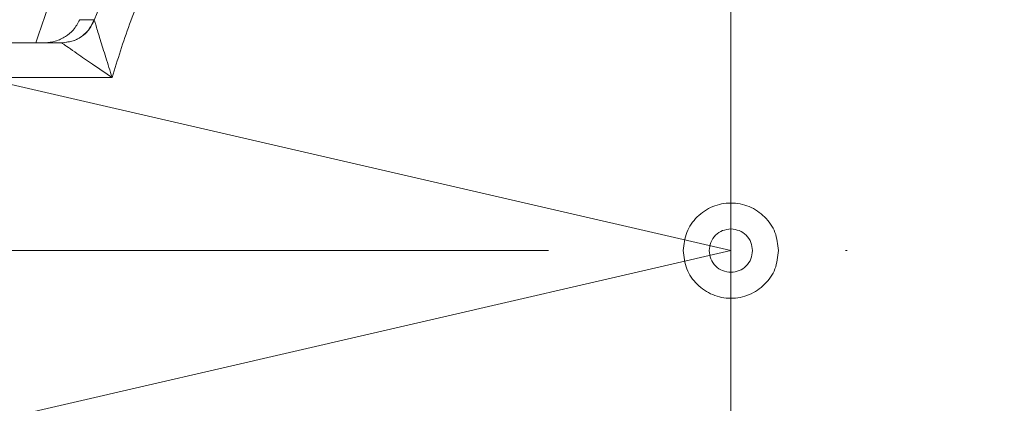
# Model space of a CAD drawing. Header units: millimetres. Extents: x 35469 to 44263, y -24881 to -16268.
# Tile 15 of 231: x 38503 to 38560, y -22045 to -22023. Entities that reach past the tile are written whole.
import ezdxf

# ---------------------------------------------------------------- set-up
doc = ezdxf.new("R2010")
doc.units = ezdxf.units.MM
doc.header["$LTSCALE"] = 0.3175
doc.linetypes.add('ACAD_ISO10W100', pattern=[18, 12, -3, 0, -3])
for name, color, linetype, lineweight in [('1轮廓实线层', 7, 'Continuous', 18), ('7标注层', 4, 'Continuous', 13), ('中心线', 4, 'ACAD_ISO10W100', 20)]:
    doc.layers.add(name, color=color, linetype=linetype, lineweight=lineweight)
doc.styles.add('标准汉字', font='gbenor.shx', dxfattribs={"bigfont": 'gbcbig.shx'})
doc.dimstyles.new('M1：18', dxfattribs={"dimscale": 18, "dimtxt": 3.5, "dimasz": 2.5, "dimexe": 2, "dimexo": 0, "dimgap": 1.5, "dimtad": 1, "dimdec": 1, "dimdsep": 46, "dimtxsty": '标准汉字', "dimcen": 5, "dimdle": 5, "dimclrd": 1, "dimclre": 1, "dimclrt": 256, "dimadec": 4, "dimazin": 2, "dimtfac": 1, "dimtdec": 1, "dimtmove": 0, "dimatfit": 3, "dimfxl": 1, "dimtolj": 1, "dimarcsym": 0})

# ---------------------------------------------------------------- blocks, each defined once
blk = doc.blocks.new('*D47')
at = {"layer": '7标注层', "color": 1, "lineweight": -2, "ltscale": 18, "transparency": 16777216}
blk.add_line((40133.937, -21590.737), (40484.689, -21492.383), dxfattribs=at)
at = {"layer": '7标注层', "color": 1, "transparency": 16777216}
blk.add_solid([(40486.714, -21499.604), (40482.664, -21485.161), (40528.018, -21480.233)], dxfattribs=at)
at = {"layer": 'Defpoints', "color": 0, "transparency": 16777216}
for p in [(40528.018, -21480.233), (38543.983, -22036.573)]:
    blk.add_point(p, dxfattribs=at)
at = {"layer": '7标注层', "transparency": 16777216, "insert": (40227.568, -21503.725), "char_height": 63, "attachment_point": 5, "rotation": 15.664, "style": '标准汉字'}
blk.add_mtext('\\A1;R2060', dxfattribs=at)

msp = doc.modelspace()

# ---------------------------------------------------------------- linework, layer by layer
at = {"layer": '1轮廓实线层', "ltscale": 18}
for p, q in [((38507.216, -22023.259), (38508.365, -22020.434)), ((38506.376, -22023.241), (38507.206, -22023.254)), ((38507.206, -22023.254), (38507.216, -22023.259)), ((38493.983, -22024.573), (38505.328, -22024.573)), ((38505.612, -22024.531), (38505.328, -22024.573)), ((38505.338, -22024.576), (38505.328, -22024.573)), ((38493.983, -22026.573), (38508.249, -22026.573))]:
    msp.add_line(p, q, dxfattribs=at)
at = {"layer": '1轮廓实线层', "lineweight": 20, "ltscale": 18}
msp.add_arc((38543.983, -22036.573), 39.901, 294.8262, 96.1403, dxfattribs=at)
at = {"layer": '1轮廓实线层', "ltscale": 18}
for points in [[(38495.444, -22024.573), (38495.996, -22022.636), (38497.099, -22018.761), (38499.626, -22013.254), (38502.749, -22008.075), (38506.486, -22003.315), (38510.767, -21999.038), (38515.532, -21995.309), (38520.712, -21992.181), (38526.232, -21989.7), (38532.009, -21987.903), (38537.962, -21986.815), (38544.002, -21986.452), (38550.042, -21986.819), (38555.994, -21987.912), (38561.77, -21989.714), (38567.287, -21992.199), (38572.465, -21995.331), (38577.228, -21999.064), (38581.505, -22003.343), (38585.237, -22008.107), (38588.366, -22013.286), (38590.851, -22018.804), (38592.64, -22024.581), (38593.772, -22030.533), (38593.913, -22034.56), (38593.983, -22036.573)], [(38546.733, -22036.573), (38546.692, -22036.214), (38546.609, -22035.494), (38545.973, -22034.578), (38545.064, -22033.967), (38543.983, -22033.752), (38542.902, -22033.967), (38541.993, -22034.578), (38541.357, -22035.494), (38541.274, -22036.214), (38541.233, -22036.573)], [(38542.733, -22036.573), (38542.752, -22036.41), (38542.789, -22036.082), (38543.078, -22035.669), (38543.492, -22035.38), (38543.819, -22035.342), (38543.983, -22035.323)], [(38543.983, -22035.323), (38544.147, -22035.342), (38544.474, -22035.38), (38544.887, -22035.669), (38545.177, -22036.082), (38545.214, -22036.41), (38545.233, -22036.573)], [(38593.983, -22036.573), (38593.913, -22038.587), (38593.772, -22042.614), (38592.64, -22048.566), (38590.851, -22054.343), (38588.366, -22059.861), (38585.237, -22065.04), (38581.505, -22069.804), (38577.228, -22074.083), (38572.465, -22077.816), (38567.287, -22080.948), (38561.77, -22083.433), (38555.994, -22085.235), (38550.042, -22086.328), (38544.002, -22086.695), (38537.962, -22086.332), (38532.009, -22085.244), (38526.232, -22083.446), (38520.712, -22080.966), (38515.532, -22077.838), (38510.767, -22074.109), (38506.486, -22069.832), (38502.749, -22065.072), (38499.626, -22059.893), (38497.099, -22054.386), (38495.996, -22050.511), (38495.444, -22048.573)], [(38503.84, -22048.573), (38504.676, -22050.921), (38506.347, -22055.616), (38510.387, -22061.954), (38515.4, -22067.516), (38521.342, -22072.09), (38527.995, -22075.541), (38535.155, -22077.758), (38542.595, -22078.671), (38550.079, -22078.25), (38557.37, -22076.51), (38564.237, -22073.505), (38570.462, -22069.33), (38575.848, -22064.118), (38580.231, -22058.033), (38583.44, -22051.269), (38585.496, -22044.039), (38585.752, -22039.062), (38585.881, -22036.573)], [(38541.233, -22036.573), (38541.274, -22036.933), (38541.357, -22037.653), (38541.993, -22038.569), (38542.902, -22039.18), (38543.983, -22039.395), (38545.064, -22039.18), (38545.973, -22038.569), (38546.609, -22037.653), (38546.692, -22036.933), (38546.733, -22036.573)], [(38543.983, -22037.823), (38543.819, -22037.805), (38543.492, -22037.767), (38543.078, -22037.478), (38542.789, -22037.065), (38542.752, -22036.737), (38542.733, -22036.573)], [(38545.233, -22036.573), (38545.214, -22036.737), (38545.177, -22037.065), (38544.887, -22037.478), (38544.474, -22037.767), (38544.147, -22037.805), (38543.983, -22037.823)]]:
    msp.add_open_spline(points, degree=3, dxfattribs=at)
for points, knots in [([(38585.881, -22036.573), (38585.752, -22034.085), (38585.496, -22029.108), (38583.44, -22021.878), (38580.231, -22015.114), (38575.847, -22009.029), (38570.463, -22003.818), (38565.617, -22000.568), (38561.924, -21998.684), (38559.643, -21997.686), (38557.307, -21996.825), (38554.924, -21996.104), (38552.502, -21995.526), (38549.047, -21994.915), (38544.34, -21994.542), (38538.996, -21994.863), (38534.051, -21995.787), (38529.627, -21997.117), (38525.157, -21999.033), (38520.733, -22001.588), (38516.466, -22004.82), (38512.833, -22008.407), (38509.829, -22012.168), (38507.42, -22015.958), (38505.339, -22020.1), (38504.345, -22023.068), (38503.84, -22024.573)], [0, 0, 0, 0, 19154.913689, 38309.827378, 57464.741067, 76619.654756, 95774.568445, 114929.482134, 121321.969035, 127714.455935, 134106.942836, 140499.429736, 146891.916637, 153284.403538, 167526.842249, 183173.719251, 194391.226331, 206233.540594, 218700.561996, 231792.185214, 245508.299648, 259848.789423, 271017.729728, 282538.140272, 294409.990261, 306633.24796, 306633.24796, 306633.24796, 306633.24796]), ([(38508.249, -22026.573), (38508.566, -22025.543), (38509.217, -22023.425), (38510.583, -22020.291), (38512.335, -22017.077), (38514.551, -22013.854), (38517.27, -22010.701), (38520.514, -22007.713), (38524.289, -22005.003), (38528.58, -22002.694), (38532.9, -22001.067), (38537.078, -22000.043), (38541.015, -21999.515), (38545.018, -21999.407), (38549.039, -21999.74), (38553.002, -22000.503), (38556.827, -22001.686), (38560.477, -22003.256), (38564.224, -22005.367), (38567.947, -22008.098), (38571.456, -22011.478), (38574.361, -22015.106), (38576.68, -22018.857), (38578.448, -22022.626), (38579.714, -22026.327), (38580.535, -22029.894), (38581.006, -22033.28), (38581.062, -22035.496), (38581.089, -22036.573)], [0, 0, 0, 0, 10072.595202, 20707.370785, 31893.970217, 44248.649305, 57203.671446, 70738.329764, 85388.969195, 100540.029222, 116158.622251, 128419.398186, 140681.818526, 153231.495176, 165782.797914, 178332.474622, 190883.777416, 203144.553184, 215406.973371, 231024.119115, 246175.22544, 260827.26607, 274360.50704, 287315.500437, 299671.625213, 310856.778319, 321492.281639, 331565.598032, 331565.598032, 331565.598032, 331565.598032]), ([(38504.386, -22024.573), (38504.584, -22024.552), (38505.027, -22024.505), (38505.572, -22024.227), (38506.071, -22023.813), (38506.265, -22023.448), (38506.376, -22023.241)], [0, 0, 0, 0, 11363.955283, 25462.930184, 39162.010801, 57196.644678, 57196.644678, 57196.644678, 57196.644678]), ([(38505.338, -22024.576), (38505.537, -22024.559), (38505.944, -22024.523), (38506.501, -22024.237), (38506.959, -22023.81), (38507.132, -22023.44), (38507.216, -22023.259)], [0, 0, 0, 0, 13960.248377, 28597.633498, 43235.018948, 57195.268224, 57195.268224, 57195.268224, 57195.268224]), ([(38507.206, -22023.254), (38507.122, -22023.435), (38506.951, -22023.808), (38506.491, -22024.231), (38506.024, -22024.487), (38505.714, -22024.52), (38505.612, -22024.531)], [0, 0, 0, 0, 15822.785306, 32416.149898, 49009.511777, 57198.02182, 57198.02182, 57198.02182, 57198.02182]), ([(38508.249, -22026.573), (38508.127, -22026.187), (38507.888, -22025.437), (38507.565, -22024.4), (38507.349, -22023.696), (38507.241, -22023.342), (38507.224, -22023.286), (38507.216, -22023.259)], [0, 0, 0, 0, 19281.104765, 37459.515764, 53666.063722, 60946.041428, 67828.161891, 67828.161891, 67828.161891, 67828.161891]), ([(38508.249, -22026.573), (38507.868, -22026.32), (38507.164, -22025.851), (38506.301, -22025.256), (38505.746, -22024.866), (38505.428, -22024.64), (38505.367, -22024.597), (38505.338, -22024.576)], [0, 0, 0, 0, 21534.621012, 39749.323896, 51492.889611, 60177.391315, 67820.852863, 67820.852863, 67820.852863, 67820.852863]), ([(38581.089, -22036.573), (38581.062, -22037.651), (38581.006, -22039.867), (38580.536, -22043.253), (38579.715, -22046.819), (38578.448, -22050.52), (38576.68, -22054.289), (38574.361, -22058.041), (38571.456, -22061.669), (38567.947, -22065.048), (38564.225, -22067.78), (38560.477, -22069.891), (38556.828, -22071.461), (38553.002, -22072.644), (38549.04, -22073.407), (38545.018, -22073.74), (38541.016, -22073.632), (38537.078, -22073.104), (38532.901, -22072.08), (38528.58, -22070.453), (38524.29, -22068.144), (38520.514, -22065.434), (38517.27, -22062.446), (38514.551, -22059.293), (38512.335, -22056.07), (38510.583, -22052.857), (38509.217, -22049.723), (38508.566, -22047.604), (38508.249, -22046.573)], [0, 0, 0, 0, 9969.493868, 20495.413736, 31567.509083, 43795.727824, 56618.144612, 70014.264519, 84514.942552, 99510.918963, 114969.642789, 127104.919553, 139241.82389, 151663.044232, 164085.874018, 176507.094416, 188929.924258, 201065.200857, 213202.105042, 228659.396398, 243655.418633, 258157.483522, 271552.20059, 284374.588928, 296604.238558, 307674.902383, 318201.542539, 328171.750217, 328171.750217, 328171.750217, 328171.750217])]:
    msp.add_open_spline(points, degree=3, knots=knots, dxfattribs=at)
at = {"layer": '7标注层', "ltscale": 18}
msp.add_arc((38543.983, -22036.573), 567.193, 193, 167, dxfattribs=at)
at = {"layer": '中心线', "ltscale": 18}
for p, q in [((38543.983, -22264.907), (38543.983, -21808.992)), ((38543.983, -22036.573), (37991.327, -21908.983)), ((38543.983, -22036.573), (37991.327, -22164.164)), ((39975.038, -22036.573), (38254.886, -22036.573))]:
    msp.add_line(p, q, dxfattribs=at)

# ---------------------------------------------------------------- dimensions: what is measured, and where the dimension line sits
at = {"layer": '7标注层', "ltscale": 18}
dim = msp.add_radius_dim(center=(38543.983, -22036.573), mpoint=(40528.018, -21480.233), text='R2060', dimstyle='M1：18', override={"dimsah": 1, "dimtzin": 8}, dxfattribs=at)
dim.commit()
dim.dimension.update_dxf_attribs({"geometry": '*D47', "text_midpoint": (40243.362, -21560.053), "dimtype": 164})

doc.saveas('drawing.dxf')
